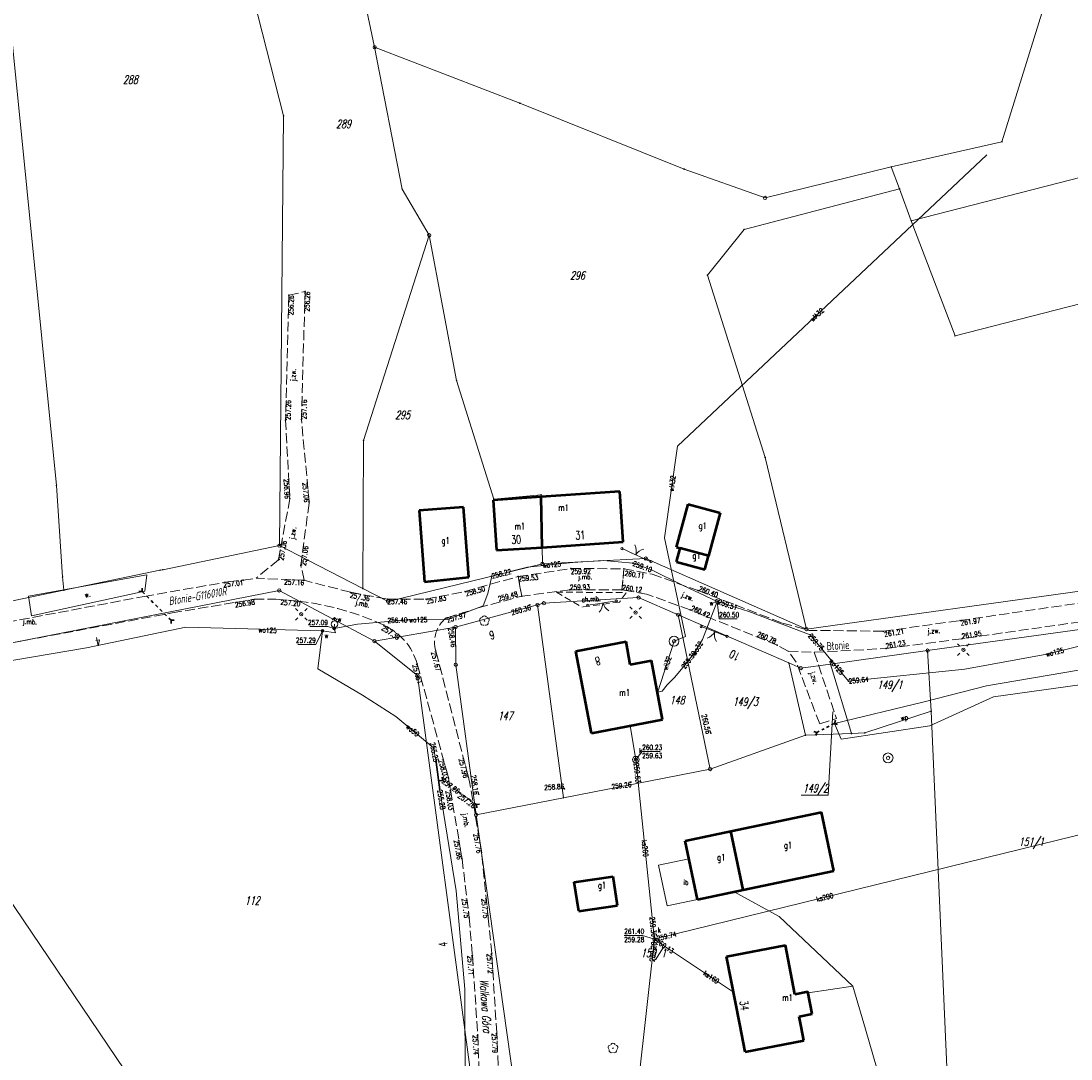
# Model space of a CAD drawing. Header units: metres. Extents: x 8389512 to 8390482, y 5507926 to 5510333.
# Tile 27 of 49: x 8390167 to 8390326, y 5508561 to 5508718. Entities that reach past the tile are written whole.
import ezdxf
from ezdxf.enums import TextEntityAlignment as Align

# ---------------------------------------------------------------- set-up
doc = ezdxf.new("R2010")
doc.units = ezdxf.units.M
doc.header["$MEASUREMENT"] = 0
for name, pattern in [('1', [0]), ('2_OTDI', [0]), ('2_OTKC', [1.5, 1, -0.5]), ('2_OTKJ', [2, 1.5, -0.5]), ('2_OTKR', [0]), ('2_OTWP', [0]), ('3_EGBB03', [0]), ('3_EGBU_A', [0]), ('4_SUKP', [0]), ('4_SULO', [0]), ('4_SUPK', [0]), ('4_SUWP', [0])]:
    doc.linetypes.add(name, pattern=pattern)
doc.layers.get('0').update_dxf_attribs({"color": 252, "linetype": 'CONTINUOUS', "lineweight": 100})
for name, color, linetype, lineweight in [('Dzialki', 252, '1', 18), ('EADOD_T_0', 252, 'CONTINUOUS', 18), ('EADTD_T_0', 252, 'CONTINUOUS', 25), ('EGBB_E_T_0', 252, 'CONTINUOUS', 20), ('EGBB_L_0', 252, '3_EGBU_A', 50), ('Numery_dzialek', 252, 'CONTINUOUS', 13), ('OTD_E_T_7', 252, 'CONTINUOUS', 0), ('OTD_L_14', 252, '2_OTDI', 18), ('OTK_E_T_0', 252, 'CONTINUOUS', 0), ('OTK_E_T_1', 252, 'CONTINUOUS', 0), ('OTK_E_T_4', 252, 'CONTINUOUS', 0), ('OTK_E_T_8', 252, 'CONTINUOUS', 25), ('OTK_L_0', 252, '2_OTKJ', 18), ('OTK_L_2', 252, '2_OTKC', 18), ('OTK_L_5', 252, 'CONTINUOUS', 18), ('OTK_L_8', 252, 'CONTINUOUS', 35), ('OTO_L_1', 252, 'CONTINUOUS', 18), ('OTR_T_0', 252, 'CONTINUOUS', 18), ('OTW_E_T_0', 252, 'CONTINUOUS', 0), ('OTW_L_0', 252, '2_OTWP', 18), ('OTZ_T_0', 252, 'CONTINUOUS', 18), ('Punkty', 252, 'CONTINUOUS', 9), ('SUE_T_3', 252, 'CONTINUOUS', 18), ('SUK_E_T_4', 252, 'CONTINUOUS', 0), ('SUK_T_3', 252, 'CONTINUOUS', 18), ('SUL_L_1', 252, '4_SULO', 35), ('SUP_E_T_1', 7, 'CONTINUOUS', 0), ('SUP_L_1', 252, '4_SUPK', 18), ('SUP_T_4', 7, 'CONTINUOUS', 18), ('SUW_E_T_2', 5, 'CONTINUOUS', 0), ('SUW_T_2', 5, 'CONTINUOUS', 18), ('SUW_T_3', 252, 'CONTINUOUS', 18), ('SUW_T_5', 252, 'CONTINUOUS', 18), ('SUWP_E_T_0', 5, 'CONTINUOUS', 0), ('SUWP_L_0', 5, '4_SUWP', 18), ('SUWR_T_0', 5, 'CONTINUOUS', 18)]:
    doc.layers.add(name, color=color, linetype=linetype, lineweight=lineweight)
for name, color, linetype, lineweight, true_color in [('SUKP_E_T_0', 7, 'CONTINUOUS', 0, 0x803300), ('SUKP_L_0', 7, '4_SUKP', 18, 0x803300), ('SUKR_T_0', 7, 'CONTINUOUS', 18, 0x803300)]:
    doc.layers.add(name, color=color, linetype=linetype, lineweight=lineweight, true_color=true_color)
doc.styles.get("Standard").update_dxf_attribs({"font": 'Simplex.SHX', "width": 0.75})

# ---------------------------------------------------------------- blocks, each defined once
blk = doc.blocks.new('GRT')
at = {"linetype": 'Continuous'}
blk.add_circle((0, 0), 0.25, dxfattribs=at)
blk = doc.blocks.new('GRO')
at = {"linetype": 'Continuous'}
blk.add_circle((0, 0), 0.045, dxfattribs=at)
blk = doc.blocks.new('2_OTRS')
at = {"linetype": 'Continuous'}
blk.add_circle((0, 0), 0.045, dxfattribs=at)
blk = doc.blocks.new('2_OTZL')
at = {"linetype": 'Continuous'}
blk.add_circle((0, 0), 0.045, dxfattribs=at)
for centre, start, end in [((-0.36, 0.12), 102.1445, 221.86), ((0, 0.38), 30.1401, 149.8599), ((0.36, 0.12), 318.14, 77.8555), ((-0.22, -0.3), 174.1482, 293.8542), ((0.22, -0.3), 246.1458, 5.8518)]:
    blk.add_arc(centre, 0.375, start, end, dxfattribs=at)
blk = doc.blocks.new('4_SUEO_W')
at = {"linetype": 'Continuous'}
for p, q in [((-0.53035, 0.53035), (-0.8839, 0.8839)), ((0.53035, 0.53035), (0.8839, 0.8839)), ((-0.53035, -0.53035), (-0.8839, -0.8839)), ((0.53035, -0.53035), (0.8839, -0.8839))]:
    blk.add_line(p, q, dxfattribs=at)
blk.add_circle((0, 0), 0.025, dxfattribs=at)
blk = doc.blocks.new('4_SUPP')
at = {"linetype": 'Continuous'}
blk.add_circle((0, 0), 0.25, dxfattribs=at)
blk = doc.blocks.new('4_SUKS')
at = {"linetype": 'Continuous'}
blk.add_circle((0, 0), 0.25, dxfattribs=at)
blk = doc.blocks.new('4_SUPS')
at = {"linetype": 'Continuous'}
blk.add_circle((0, 0), 0.0625, dxfattribs=at)
blk = doc.blocks.new('4_SUPW')
at = {"linetype": 'Continuous'}
blk.add_circle((0, 0), 0.25, dxfattribs=at)
blk = doc.blocks.new('4_SUPW_A')
at = {"linetype": 'Continuous'}
for p, q in [((0.25, 0.25), (-0.25, 0.25)), ((-0.25, 0.25), (-0.25, -0.25)), ((0.25, -0.25), (0.25, 0.25)), ((-0.25, -0.25), (0.25, -0.25))]:
    blk.add_line(p, q, dxfattribs=at)
blk = doc.blocks.new('4_SUWH')
at = {"linetype": 'Continuous'}
for p, q in [((0, 1), (-0.35355, 0.64645)), ((0, 1), (0.35355, 0.64645)), ((0, 0.5), (0, 1))]:
    blk.add_line(p, q, dxfattribs=at)
blk.add_circle((0, 0), 0.5, dxfattribs=at)
blk = doc.blocks.new('4_SUWS')
at = {"linetype": 'Continuous'}
for radius in [0.75, 0.25]:
    blk.add_circle((0, 0), radius, dxfattribs=at)
blk = doc.blocks.new('4_SUWW')
at = {"linetype": 'Continuous'}
for radius in [0.2, 0.175, 0.15, 0.125, 0.1, 0.075, 0.05, 0.025, 0.00715]:
    blk.add_circle((0, 0), radius, dxfattribs=at)

msp = doc.modelspace()

# ---------------------------------------------------------------- linework, layer by layer
at = {"layer": 'Dzialki'}
for p, q in [((8390207.15, 5508703.29), (8390186.73, 5508783.41)), ((8390220.92, 5508713.67), (8390213.88, 5508746.41)), ((8390322.77, 5508721.89), (8390315.79, 5508699.38)), ((8390166.1, 5508714.61), (8390172.79, 5508647.38)), ((8390242.89, 5508705.21), (8390220.92, 5508713.67)), ((8390225.06, 5508692.23), (8390220.92, 5508713.67)), ((8390267.73, 5508695.24), (8390242.89, 5508705.21)), ((8390206.52, 5508638.31), (8390207.15, 5508703.29)), ((8390315.79, 5508699.38), (8390299.05, 5508695.58)), ((8390299.05, 5508695.58), (8390279.96, 5508690.89)), ((8390300.3, 5508692.27), (8390299.05, 5508695.58)), ((8390302.08, 5508687.43), (8390336.11, 5508696.16)), ((8390279.96, 5508690.89), (8390267.73, 5508695.24)), ((8390229.18, 5508685.25), (8390225.06, 5508692.23)), ((8390276.8, 5508686.12), (8390300.3, 5508692.27)), ((8390302.08, 5508687.43), (8390300.3, 5508692.27)), ((8390308.7, 5508670.02), (8390302.08, 5508687.43)), ((8390271.25, 5508679.21), (8390276.8, 5508686.12)), ((8390375.16, 5508687.04), (8390308.7, 5508670.02)), ((8390219.25, 5508654.2), (8390229.18, 5508685.25)), ((8390233.31, 5508663.29), (8390229.18, 5508685.25)), ((8390279.99, 5508651.61), (8390271.25, 5508679.21)), ((8390238.95, 5508645.32), (8390233.31, 5508663.29)), ((8390219.15, 5508631.82), (8390219.25, 5508654.2)), ((8390286.23, 5508625.67), (8390279.99, 5508651.61)), ((8390172.79, 5508647.38), (8390173.72, 5508633.56)), ((8390246.09, 5508646), (8390238.95, 5508645.32)), ((8390246.3, 5508635.55), (8390246.09, 5508646)), ((8390188.89, 5508634.66), (8390206.52, 5508638.31)), ((8390210.82, 5508636.1), (8390206.52, 5508638.31)), ((8390374.9, 5508638.04), (8390286.23, 5508625.67)), ((8390219.15, 5508631.82), (8390210.82, 5508636.1)), ((8390246.3, 5508635.55), (8390222.95, 5508629.87)), ((8390261.92, 5508636.34), (8390246.3, 5508635.55)), ((8390286.23, 5508625.67), (8390261.92, 5508636.34)), ((8390173.72, 5508633.56), (8390173.9, 5508631.55)), ((8390173.9, 5508631.55), (8390188.45, 5508634.57)), ((8390188.45, 5508634.57), (8390188.89, 5508634.66)), ((8390222.95, 5508629.87), (8390219.15, 5508631.82)), ((8390206.5, 5508631.53), (8390142.45, 5508618.99)), ((8390173.9, 5508631.55), (8390152.96, 5508627.21)), ((8390220.88, 5508623.86), (8390206.5, 5508631.53)), ((8390260.84, 5508630.44), (8390246.53, 5508629.58)), ((8390266.81, 5508627.84), (8390260.84, 5508630.44)), ((8390245.57, 5508629.32), (8390233.15, 5508625.98)), ((8390246.53, 5508629.58), (8390245.57, 5508629.32)), ((8390249.46, 5508600.17), (8390245.57, 5508629.32)), ((8390271.66, 5508604.51), (8390266.81, 5508627.84)), ((8390283.54, 5508620.56), (8390266.81, 5508627.84)), ((8390233.15, 5508625.98), (8390220.88, 5508623.86)), ((8390233.15, 5508625.98), (8390233.19, 5508620.28)), ((8390332.8, 5508626.34), (8390304.56, 5508622.43)), ((8390227.39, 5508618.66), (8390220.88, 5508623.86)), ((8390304.56, 5508622.43), (8390289.85, 5508620.39)), ((8390305.09, 5508613.25), (8390304.56, 5508622.43)), ((8390233.19, 5508620.28), (8390236.26, 5508597.58)), ((8390285.36, 5508619.77), (8390283.54, 5508620.56)), ((8390283.54, 5508620.56), (8390286.08, 5508609.63)), ((8390289.85, 5508620.39), (8390285.36, 5508619.77)), ((8390289.85, 5508620.39), (8390293.03, 5508609.89)), ((8390203.94, 5508528.31), (8390142.45, 5508618.99)), ((8390239.37, 5508528.89), (8390227.39, 5508618.66)), ((8390295.05, 5508609.97), (8390305.09, 5508613.25)), ((8390308.33, 5508539.76), (8390305.09, 5508613.25)), ((8390271.66, 5508604.51), (8390286.08, 5508609.63)), ((8390286.08, 5508609.63), (8390293.03, 5508609.89)), ((8390293.03, 5508609.89), (8390295.05, 5508609.97)), ((8390249.46, 5508600.17), (8390271.66, 5508604.51)), ((8390236.26, 5508597.58), (8390249.46, 5508600.17)), ((8390236.26, 5508597.58), (8390242.39, 5508554.38))]:
    msp.add_line(p, q, dxfattribs=at)
at = {"layer": 'EGBB_L_0', "linetype": '3_EGBU_A'}
for p, q in [((8390258.02, 5508646.49), (8390246.1, 5508645.68)), ((8390258.53, 5508638.85), (8390258.02, 5508646.49)), ((8390246.1, 5508645.68), (8390238.85, 5508645.19)), ((8390238.85, 5508645.19), (8390239.35, 5508637.59)), ((8390246.25, 5508638.04), (8390246.1, 5508645.68)), ((8390266.58, 5508638.06), (8390268.36, 5508644.57)), ((8390268.36, 5508644.57), (8390273.18, 5508643.25)), ((8390234.37, 5508644.11), (8390227.65, 5508643.6)), ((8390227.65, 5508643.6), (8390228.46, 5508632.84)), ((8390235.16, 5508633.55), (8390234.37, 5508644.11)), ((8390273.18, 5508643.25), (8390271.4, 5508636.74)), ((8390246.25, 5508638.04), (8390258.53, 5508638.85)), ((8390239.35, 5508637.59), (8390246.25, 5508638.04)), ((8390266.58, 5508638.06), (8390267.12, 5508637.91)), ((8390271.4, 5508636.74), (8390267.12, 5508637.91)), ((8390228.46, 5508632.84), (8390235.16, 5508633.55)), ((8390251.37, 5508622.34), (8390258.94, 5508623.78)), ((8390253.74, 5508609.94), (8390251.37, 5508622.34)), ((8390259.59, 5508620.34), (8390258.94, 5508623.78)), ((8390259.59, 5508620.34), (8390262.77, 5508620.94)), ((8390264.48, 5508612), (8390262.77, 5508620.94)), ((8390253.74, 5508609.94), (8390264.48, 5508612)), ((8390274.79, 5508595.09), (8390288.49, 5508597.98)), ((8390290.36, 5508589.12), (8390288.49, 5508597.98)), ((8390267.89, 5508593.64), (8390274.79, 5508595.09)), ((8390276.66, 5508586.23), (8390274.79, 5508595.09)), ((8390269.76, 5508584.78), (8390267.89, 5508593.64)), ((8390276.66, 5508586.23), (8390290.36, 5508589.12)), ((8390251.11, 5508587.38), (8390256.97, 5508588.27)), ((8390251.78, 5508583), (8390251.11, 5508587.38)), ((8390257.64, 5508583.89), (8390256.97, 5508588.27)), ((8390269.76, 5508584.78), (8390276.66, 5508586.23)), ((8390251.78, 5508583), (8390257.64, 5508583.89)), ((8390274.16, 5508576.16), (8390283.04, 5508577.88)), ((8390284.47, 5508570.47), (8390283.04, 5508577.88)), ((8390276.14, 5508565.93), (8390274.16, 5508576.16)), ((8390284.47, 5508570.47), (8390286.44, 5508570.85)), ((8390287.1, 5508567.47), (8390286.44, 5508570.85)), ((8390285.13, 5508567.08), (8390287.1, 5508567.47)), ((8390285.42, 5508565.57), (8390285.13, 5508567.08)), ((8390276.96, 5508561.72), (8390276.14, 5508565.93)), ((8390285.83, 5508563.44), (8390285.42, 5508565.57)), ((8390276.96, 5508561.72), (8390285.83, 5508563.44))]:
    msp.add_line(p, q, dxfattribs=at)
at = {"layer": 'EGBB_L_0', "linetype": '3_EGBB03'}
for p, q in [((8390266.56, 5508635.87), (8390267.12, 5508637.91)), ((8390270.84, 5508634.7), (8390271.4, 5508636.74)), ((8390266.56, 5508635.87), (8390270.84, 5508634.7))]:
    msp.add_line(p, q, dxfattribs=at)
at = {"layer": 'Numery_dzialek', "linetype": 'Continuous'}
for p in [(8390290.24, 5508613.18), (8390285.45, 5508600.56)]:
    msp.add_line(p, (8390289.52, 5508600.56), dxfattribs=at)
at = {"layer": 'OTD_L_14', "linetype": '2_OTDI'}
for p, q in [((8390263.86, 5508589.97), (8390268.46, 5508590.94)), ((8390268.46, 5508590.94), (8390269.76, 5508584.78)), ((8390263.86, 5508589.97), (8390265.16, 5508583.81)), ((8390269.76, 5508584.78), (8390265.16, 5508583.81))]:
    msp.add_line(p, q, dxfattribs=at)
at = {"layer": 'OTK_L_0', "linetype": '2_OTKJ'}
for p, q in [((8390207.94, 5508676.16), (8390210.4, 5508676.73)), ((8390209.84, 5508657.39), (8390210.4, 5508676.73)), ((8390207.94, 5508676.16), (8390207.44, 5508657.29)), ((8390207.44, 5508657.29), (8390208.09, 5508645.4)), ((8390211.02, 5508644.88), (8390209.84, 5508657.39)), ((8390208.09, 5508645.4), (8390206.36, 5508636.14)), ((8390209.75, 5508635.3), (8390211.02, 5508644.88)), ((8390206.36, 5508636.14), (8390202.99, 5508633.36)), ((8390210.27, 5508633.05), (8390209.75, 5508635.3)), ((8390234.58, 5508631.36), (8390242.62, 5508633.63)), ((8390242.62, 5508633.63), (8390250.6, 5508634.84)), ((8390243.17, 5508630.65), (8390242.62, 5508633.63)), ((8390242.62, 5508633.63), (8390243.17, 5508630.65)), ((8390250.6, 5508634.84), (8390258.62, 5508634.8)), ((8390258.33, 5508631.61), (8390258.62, 5508634.8)), ((8390258.62, 5508634.8), (8390258.33, 5508631.61)), ((8390258.62, 5508634.8), (8390262.88, 5508633.99)), ((8390262.88, 5508633.99), (8390269.85, 5508631.5)), ((8390186.06, 5508630.61), (8390198.83, 5508632.84)), ((8390198.83, 5508632.84), (8390201.02, 5508633.08)), ((8390201.02, 5508633.08), (8390202.99, 5508633.36)), ((8390210.27, 5508633.05), (8390202.99, 5508633.36)), ((8390217.28, 5508631.24), (8390210.27, 5508633.05)), ((8390122.01, 5508618.59), (8390186.06, 5508630.61)), ((8390202.72, 5508630.18), (8390205.95, 5508630.19)), ((8390205.95, 5508630.19), (8390209.72, 5508629.87)), ((8390217.28, 5508631.24), (8390222.84, 5508630.2)), ((8390222.84, 5508630.2), (8390228.69, 5508630.21)), ((8390228.69, 5508630.21), (8390234.58, 5508631.36)), ((8390236.58, 5508628.88), (8390243.17, 5508630.65)), ((8390250.46, 5508631.61), (8390243.17, 5508630.65)), ((8390258.33, 5508631.61), (8390250.46, 5508631.61)), ((8390262.06, 5508630.98), (8390258.33, 5508631.61)), ((8390268.66, 5508628.57), (8390262.06, 5508630.98)), ((8390269.85, 5508631.5), (8390282.59, 5508626.59)), ((8390190.29, 5508628.13), (8390202.72, 5508630.18)), ((8390231.73, 5508627.35), (8390236.58, 5508628.88)), ((8390309.45, 5508626.98), (8390329.6, 5508629.9)), ((8390122.74, 5508615.51), (8390190.29, 5508628.13)), ((8390281.81, 5508623.24), (8390268.66, 5508628.57)), ((8390329.72, 5508627.07), (8390309.76, 5508624.22)), ((8390282.59, 5508626.59), (8390286.66, 5508625.48)), ((8390297.84, 5508625.35), (8390286.66, 5508625.48)), ((8390297.84, 5508625.35), (8390309.45, 5508626.98)), ((8390309.76, 5508624.22), (8390298.28, 5508622.74)), ((8390235.1, 5508603.27), (8390230.18, 5508622.36)), ((8390283.46, 5508622.33), (8390281.81, 5508623.24)), ((8390283.46, 5508622.33), (8390287.41, 5508622.17)), ((8390283.46, 5508622.33), (8390287.41, 5508622.17)), ((8390284.68, 5508620.66), (8390283.46, 5508622.33)), ((8390287.41, 5508622.17), (8390298.28, 5508622.74)), ((8390288.23, 5508611.33), (8390284.68, 5508620.66)), ((8390287.41, 5508622.17), (8390290.76, 5508612.15)), ((8390227.34, 5508620.44), (8390232.1, 5508603.11)), ((8390288.23, 5508611.33), (8390290.76, 5508612.15)), ((8390235.32, 5508602.34), (8390235.1, 5508603.27)), ((8390232.1, 5508603.11), (8390232.38, 5508601.33)), ((8390237.11, 5508591.86), (8390235.32, 5508602.34)), ((8390232.38, 5508601.33), (8390234.15, 5508590.9)), ((8390234.15, 5508590.9), (8390235.22, 5508582.02)), ((8390238.11, 5508581.98), (8390237.11, 5508591.86)), ((8390235.22, 5508582.02), (8390235.7, 5508576.36)), ((8390238.63, 5508576.63), (8390238.11, 5508581.98)), ((8390235.7, 5508576.36), (8390236.51, 5508564.3)), ((8390239.38, 5508564.59), (8390238.63, 5508576.63)), ((8390236.51, 5508564.3), (8390236.97, 5508551.44)), ((8390240.02, 5508551.68), (8390239.38, 5508564.59))]:
    msp.add_line(p, q, dxfattribs=at)
for centre, radius, start, end in [((8390204.58, 5508588.11), 42.07, 65.0849, 82.9762), ((8390234.7, 5508623.69), 4.72, 129.0971, 196.3911), ((8390218.58, 5508617.96), 9.1, 15.7888, 65.8976)]:
    msp.add_arc(centre, radius, start, end, dxfattribs=at)
at = {"layer": 'OTK_L_2', "linetype": '2_OTKC'}
for p, q in [((8390248.4, 5508631.27), (8390258.96, 5508631.18)), ((8390248.4, 5508631.27), (8390252.31, 5508629.01)), ((8390258.96, 5508631.18), (8390257.93, 5508629.76)), ((8390257.93, 5508629.76), (8390252.31, 5508629.01))]:
    msp.add_line(p, q, dxfattribs=at)
at = {"layer": 'OTK_L_5', "linetype": '2_OTKR'}
for p, q in [((8390186.44, 5508633.87), (8390168.55, 5508630.65)), ((8390186.15, 5508631.41), (8390186.44, 5508633.87)), ((8390168.55, 5508630.65), (8390169.01, 5508627.66)), ((8390169.01, 5508627.66), (8390186.15, 5508631.41))]:
    msp.add_line(p, q, dxfattribs=at)
at = {"layer": 'OTK_L_8', "linetype": '2_OTKJ'}
for p, q in [((8390185.75, 5508631.35), (8390185.74, 5508631.85)), ((8390185.75, 5508631.35), (8390185.25, 5508631.35)), ((8390186.1, 5508631), (8390185.75, 5508631.35)), ((8390186.77, 5508630.33), (8390186.44, 5508630.67)), ((8390187.44, 5508629.67), (8390187.11, 5508630)), ((8390188.11, 5508629), (8390187.78, 5508629.33)), ((8390188.78, 5508628.33), (8390188.45, 5508628.67)), ((8390189.45, 5508627.67), (8390189.12, 5508628)), ((8390190.13, 5508627), (8390189.79, 5508627.33)), ((8390190.13, 5508626.51), (8390190.13, 5508627)), ((8390190.62, 5508627), (8390190.13, 5508627)), ((8390290.02, 5508611.19), (8390290.46, 5508611.41)), ((8390290.46, 5508611.41), (8390290.61, 5508611.89)), ((8390290.46, 5508611.41), (8390290.94, 5508611.26)), ((8390287.33, 5508610.19), (8390287.8, 5508610.04)), ((8390287.65, 5508609.57), (8390287.8, 5508610.04)), ((8390287.8, 5508610.04), (8390288.17, 5508610.23)), ((8390288.54, 5508610.42), (8390288.91, 5508610.61)), ((8390289.28, 5508610.8), (8390289.65, 5508610.99)), ((8390231.12, 5508603.28), (8390231.2, 5508602.79)), ((8390230.71, 5508602.71), (8390231.2, 5508602.79)), ((8390231.2, 5508602.79), (8390231.59, 5508602.51)), ((8390231.98, 5508602.23), (8390232.37, 5508601.95)), ((8390232.76, 5508601.67), (8390233.16, 5508601.39)), ((8390233.55, 5508601.11), (8390233.94, 5508600.83)), ((8390234.33, 5508600.54), (8390234.72, 5508600.26)), ((8390235.11, 5508599.98), (8390235.5, 5508599.7)), ((8390235.89, 5508599.42), (8390236.3, 5508599.13)), ((8390236.3, 5508599.13), (8390236.79, 5508599.21)), ((8390236.3, 5508599.13), (8390236.38, 5508598.64))]:
    msp.add_line(p, q, dxfattribs=at)
at = {"layer": 'OTO_L_1'}
for p, q in [((8390258.34, 5508637.84), (8390259.95, 5508637.11)), ((8390259.72, 5508637.21), (8390261.09, 5508636.59)), ((8390261.09, 5508636.59), (8390262.7, 5508635.86)), ((8390254.69, 5508629.52), (8390253.11, 5508629.29)), ((8390256.17, 5508629.74), (8390254.69, 5508629.52)), ((8390257.5, 5508629.93), (8390255.92, 5508629.7)), ((8390271.67, 5508625.54), (8390270.31, 5508626.06)), ((8390273.07, 5508625), (8390271.67, 5508625.54)), ((8390274.2, 5508624.57), (8390272.84, 5508625.09))]:
    msp.add_line(p, q, dxfattribs=at)
for centre in [(8390258.34, 5508637.84), (8390262.7, 5508635.86), (8390253.11, 5508629.29), (8390257.5, 5508629.93), (8390270.31, 5508626.06), (8390274.2, 5508624.57)]:
    msp.add_circle(centre, 0.17, dxfattribs=at)
for centre, start, end in [((8390258.49, 5508637.47), 343.5203, 27.5947), ((8390262.1, 5508635.83), 103.557, 147.6314), ((8390253.43, 5508629.62), 316.2757, 0.35), ((8390257.35, 5508630.19), 196.2389, 240.3133), ((8390270.62, 5508626.24), 287.0227, 331.097), ((8390274.32, 5508624.82), 166.9859, 211.0603)]:
    msp.add_arc(centre, 2, start, end, dxfattribs=at)
at = {"layer": 'OTW_L_0', "linetype": '2_OTWP'}
for p, q in [((8390346.59, 5508622.69), (8390313.47, 5508617.1)), ((8390347.2, 5508620.06), (8390314.53, 5508615.41)), ((8390313.47, 5508617.1), (8390303.85, 5508614.63)), ((8390303.85, 5508614.63), (8390290.46, 5508611.41)), ((8390314.53, 5508615.41), (8390304.88, 5508611.06)), ((8390291.49, 5508609.02), (8390290.46, 5508611.41)), ((8390304.88, 5508611.06), (8390291.49, 5508609.02))]:
    msp.add_line(p, q, dxfattribs=at)
at = {"layer": 'SUKP_L_0', "linetype": '4_SUKP'}
for p, q in [((8390260.44, 5508605.93), (8390259.57, 5508611.06)), ((8390260.49, 5508605.43), (8390260.44, 5508605.93)), ((8390263.2, 5508579.15), (8390260.49, 5508605.43)), ((8390263.61, 5508578.86), (8390337.47, 5508597.02)), ((8390257, 5508522.76), (8390263.2, 5508578.39)), ((8390263.24, 5508578.77), (8390263.2, 5508579.15)), ((8390263.2, 5508578.39), (8390263.24, 5508578.77)), ((8390263.24, 5508578.77), (8390263.61, 5508578.86)), ((8390263.24, 5508578.77), (8390263.56, 5508578.55)), ((8390263.56, 5508578.55), (8390275.2, 5508570.76))]:
    msp.add_line(p, q, dxfattribs=at)
at = {"layer": 'SUKR_T_0', "linetype": 'Continuous', "lineweight": 0}
for p, q in [((8390260.44, 5508605.93), (8390261.38, 5508607.15)), ((8390261.38, 5508607.15), (8390264.12, 5508607.15)), ((8390258.67, 5508579.35), (8390261.41, 5508579.35)), ((8390263.24, 5508578.77), (8390261.41, 5508579.35))]:
    msp.add_line(p, q, dxfattribs=at)
at = {"layer": 'SUL_L_1', "linetype": '4_SULO'}
msp.add_line((8390230.24, 5508605.57), (8390230.76, 5508601.37), dxfattribs=at)
at = {"layer": 'SUP_L_1', "linetype": '4_SUPK'}
msp.add_circle((8390260.44, 5508605.93), 0.5, dxfattribs=at)
at = {"layer": 'SUWP_L_0', "linetype": '4_SUWP'}
for p, q in [((8390266.7, 5508653.33), (8390313.5, 5508697.4)), ((8390264.78, 5508639.46), (8390266.7, 5508653.33)), ((8390267.91, 5508624.57), (8390264.78, 5508639.46)), ((8390238.63, 5508633.68), (8390244.04, 5508635.03)), ((8390244.04, 5508635.03), (8390250.89, 5508635.73)), ((8390250.89, 5508635.73), (8390255.46, 5508636.06)), ((8390255.46, 5508636.06), (8390260, 5508635.64)), ((8390260, 5508635.64), (8390262.81, 5508634.64)), ((8390238.06, 5508631.05), (8390238.63, 5508633.68)), ((8390262.81, 5508634.64), (8390267.5, 5508632.31)), ((8390267.5, 5508632.31), (8390272.71, 5508629.87)), ((8390237.32, 5508629.18), (8390238.06, 5508631.05)), ((8390231.93, 5508627.14), (8390237.32, 5508629.18)), ((8390272.71, 5508629.87), (8390270.51, 5508624.12)), ((8390272.71, 5508629.87), (8390277.53, 5508628.32)), ((8390218.32, 5508626.41), (8390225.89, 5508627.06)), ((8390225.89, 5508627.06), (8390231.93, 5508627.14)), ((8390277.53, 5508628.32), (8390286.8, 5508624.81)), ((8390192.38, 5508625.98), (8390177.36, 5508622.83)), ((8390213.03, 5508625.41), (8390192.38, 5508625.98)), ((8390214.79, 5508625.76), (8390218.32, 5508626.41)), ((8390214.79, 5508625.76), (8390214.83, 5508626.41)), ((8390214.99, 5508625.11), (8390214.79, 5508625.76)), ((8390212.32, 5508619.65), (8390213.03, 5508625.41)), ((8390214.99, 5508625.11), (8390213.03, 5508625.41)), ((8390263.71, 5508616.03), (8390266.2, 5508623.84)), ((8390266.2, 5508623.84), (8390267.91, 5508624.57)), ((8390270.51, 5508624.12), (8390269.26, 5508622.05)), ((8390286.8, 5508624.81), (8390292.61, 5508617.79)), ((8390322.6, 5508621.88), (8390333.56, 5508624.59)), ((8390177.36, 5508622.83), (8390130.53, 5508615.02)), ((8390269.26, 5508622.05), (8390267.81, 5508620.22)), ((8390310.2, 5508619.63), (8390322.6, 5508621.88)), ((8390219.08, 5508615.67), (8390212.32, 5508619.65)), ((8390267.81, 5508620.22), (8390266.28, 5508618.37)), ((8390292.61, 5508617.79), (8390310.2, 5508619.63)), ((8390266.28, 5508618.37), (8390265.14, 5508617.23)), ((8390264.43, 5508616.27), (8390263.69, 5508616.13)), ((8390265.14, 5508617.23), (8390264.43, 5508616.27)), ((8390224.14, 5508612.48), (8390219.08, 5508615.67)), ((8390229.81, 5508607.7), (8390224.14, 5508612.48)), ((8390230.24, 5508605.57), (8390229.81, 5508607.7)), ((8390230.76, 5508601.37), (8390230.24, 5508605.57)), ((8390233.23, 5508586.08), (8390230.76, 5508601.37)), ((8390234.55, 5508571.2), (8390233.23, 5508586.08)), ((8390275.29, 5508585.94), (8390282.09, 5508582.22)), ((8390282.09, 5508582.22), (8390293.23, 5508571.67)), ((8390293.23, 5508571.67), (8390286.48, 5508570.65)), ((8390295.14, 5508565.19), (8390293.23, 5508571.67)), ((8390234.65, 5508550.58), (8390234.55, 5508571.2)), ((8390298.46, 5508553.88), (8390295.14, 5508565.19))]:
    msp.add_line(p, q, dxfattribs=at)
at = {"layer": 'SUWR_T_0', "linetype": 'Continuous', "lineweight": 0}
for p, q in [((8390272.71, 5508629.87), (8390273.02, 5508627.21)), ((8390273.02, 5508627.21), (8390275.76, 5508627.21)), ((8390211.12, 5508626.05), (8390213.86, 5508626.05)), ((8390214.79, 5508625.76), (8390213.86, 5508626.05)), ((8390213.03, 5508625.41), (8390212.03, 5508623.36)), ((8390209.29, 5508623.36), (8390212.03, 5508623.36))]:
    msp.add_line(p, q, dxfattribs=at)

# ---------------------------------------------------------------- block references
at = {"layer": 'OTR_T_0'}
for p in [(8390210.4, 5508676.73), (8390207.94, 5508676.16), (8390207.44, 5508657.29), (8390209.84, 5508657.39), (8390208.09, 5508645.4), (8390211.02, 5508644.88), (8390206.36, 5508636.14), (8390209.75, 5508635.3), (8390242.62, 5508633.63), (8390250.6, 5508634.84), (8390258.62, 5508634.8), (8390201.02, 5508633.08), (8390210.27, 5508633.05), (8390202.72, 5508630.18), (8390217.28, 5508631.24), (8390222.84, 5508630.2), (8390228.69, 5508630.21), (8390234.58, 5508631.36), (8390243.17, 5508630.65), (8390250.46, 5508631.61), (8390258.33, 5508631.61), (8390269.85, 5508631.5), (8390209.72, 5508629.87), (8390244.41, 5508629.34), (8390268.66, 5508628.57), (8390231.73, 5508627.35), (8390309.45, 5508626.98), (8390222.3, 5508626.27), (8390232.77, 5508625.98), (8390297.84, 5508625.33), (8390309.76, 5508624.22), (8390230.18, 5508622.36), (8390281.81, 5508623.24), (8390298.28, 5508622.74), (8390227.34, 5508620.44), (8390271.78, 5508609.93), (8390235.1, 5508603.27), (8390231.2, 5508602.79), (8390232.1, 5508603.11), (8390259.71, 5508602.56), (8390232.38, 5508601.33), (8390236.67, 5508600.69), (8390249.62, 5508601.52), (8390236.3, 5508599.13), (8390234.15, 5508590.9), (8390237.11, 5508591.86), (8390235.22, 5508582.02), (8390238.11, 5508581.98), (8390235.7, 5508576.36), (8390238.63, 5508576.63), (8390236.51, 5508564.3), (8390239.38, 5508564.59)]:
    msp.add_blockref('2_OTRS', p, dxfattribs=at)
at = {"layer": 'OTZ_T_0'}
for p in [(8390237.52, 5508626.92), (8390256.96, 5508562.28)]:
    msp.add_blockref('2_OTZL', p, dxfattribs=at)
at = {"layer": 'Punkty'}
for name, p in [('GRT', (8390220.92, 5508713.67)), ('GRO', (8390242.89, 5508705.21)), ('GRO', (8390207.15, 5508703.29)), ('GRO', (8390315.79, 5508699.38)), ('GRO', (8390299.05, 5508695.58)), ('GRO', (8390267.73, 5508695.24)), ('GRO', (8390225.06, 5508692.23)), ('GRO', (8390300.3, 5508692.27)), ('GRT', (8390279.96, 5508690.89)), ('GRO', (8390302.08, 5508687.43)), ('GRO', (8390276.8, 5508686.12)), ('GRT', (8390229.18, 5508685.25)), ('GRO', (8390271.25, 5508679.21)), ('GRO', (8390308.7, 5508670.02)), ('GRO', (8390233.31, 5508663.29)), ('GRO', (8390219.25, 5508654.2)), ('GRO', (8390279.99, 5508651.61)), ('GRO', (8390172.79, 5508647.38)), ('GRO', (8390238.95, 5508645.32)), ('GRO', (8390246.09, 5508646)), ('GRT', (8390206.52, 5508638.31)), ('GRT', (8390261.92, 5508636.34)), ('GRO', (8390210.82, 5508636.1)), ('GRT', (8390246.3, 5508635.55)), ('GRO', (8390173.72, 5508633.56)), ('GRO', (8390188.45, 5508634.57)), ('GRO', (8390188.89, 5508634.66)), ('GRT', (8390206.5, 5508631.53)), ('GRO', (8390219.15, 5508631.82)), ('GRO', (8390173.9, 5508631.55)), ('GRT', (8390260.84, 5508630.44)), ('GRT', (8390222.95, 5508629.87)), ('GRT', (8390245.57, 5508629.32)), ('GRT', (8390246.53, 5508629.58)), ('GRT', (8390266.81, 5508627.84)), ('GRT', (8390233.15, 5508625.98)), ('GRT', (8390286.23, 5508625.67)), ('GRT', (8390220.88, 5508623.86)), ('GRT', (8390304.56, 5508622.43)), ('GRT', (8390233.19, 5508620.28)), ('GRO', (8390283.54, 5508620.56)), ('GRT', (8390285.36, 5508619.77)), ('GRO', (8390289.85, 5508620.39)), ('GRT', (8390227.39, 5508618.66)), ('GRO', (8390305.09, 5508613.25)), ('GRO', (8390286.08, 5508609.63)), ('GRO', (8390293.03, 5508609.89)), ('GRO', (8390295.05, 5508609.97)), ('GRT', (8390271.66, 5508604.51)), ('GRO', (8390249.46, 5508600.17)), ('GRT', (8390236.26, 5508597.58))]:
    msp.add_blockref(name, p, dxfattribs=at)
at = {"layer": 'SUE_T_3'}
for name, p in [('4_SUEO_W', (8390209.82, 5508627.92)), ('4_SUEO_W', (8390260.38, 5508628.18)), ('4_SUPP', (8390209.82, 5508627.92)), ('4_SUPP', (8390260.38, 5508628.18)), ('4_SUEO_W', (8390309.96, 5508622.55)), ('4_SUPP', (8390309.96, 5508622.55))]:
    msp.add_blockref(name, p, dxfattribs=at)
at = {"layer": 'SUK_T_3'}
msp.add_blockref('4_SUKS', (8390263.24, 5508578.77), dxfattribs=at)
at = {"layer": 'SUKR_T_0'}
for p in [(8390260.44, 5508605.93), (8390260.49, 5508605.43), (8390263.2, 5508578.39), (8390263.2, 5508579.15), (8390263.24, 5508578.77), (8390263.56, 5508578.55), (8390263.61, 5508578.86)]:
    msp.add_blockref('4_SUPS', p, dxfattribs=at)
at = {"layer": 'SUP_T_4', "rotation": 249.9462410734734}
msp.add_blockref('4_SUPW_A', (8390272.71, 5508629.87), dxfattribs=at)
at = {"layer": 'SUP_T_4'}
msp.add_blockref('4_SUPW', (8390260.44, 5508605.93), dxfattribs=at)
at = {"layer": 'SUW_T_2'}
msp.add_blockref('4_SUWH', (8390214.83, 5508626.41), dxfattribs=at)
at = {"layer": 'SUW_T_3'}
for p in [(8390266.2, 5508623.84), (8390298.57, 5508606.19)]:
    msp.add_blockref('4_SUWS', p, dxfattribs=at)
at = {"layer": 'SUW_T_5'}
for p in [(8390213.03, 5508625.41), (8390214.79, 5508625.76)]:
    msp.add_blockref('4_SUWW', p, dxfattribs=at)
at = {"layer": 'SUWR_T_0'}
for p in [(8390260, 5508635.64), (8390238.63, 5508633.68), (8390272.71, 5508629.87), (8390272.9, 5508629.85), (8390225.89, 5508627.06), (8390213.03, 5508625.41), (8390214.79, 5508625.76), (8390286.8, 5508624.81), (8390269.26, 5508622.05), (8390292.61, 5508617.79), (8390230.24, 5508605.57), (8390230.76, 5508601.37)]:
    msp.add_blockref('4_SUPS', p, dxfattribs=at)

# ---------------------------------------------------------------- texts
at = {"layer": 'EADOD_T_0', "oblique": 15, "width": 0.7}
for s, rotation, p in [('Błonie-G116010R', 10.09, (8390194.09, 5508630.65)), ('Walkowa Góra', 273.8141, (8390237.71, 5508568.68))]:
    msp.add_text(s, height=1.25, rotation=rotation, dxfattribs=at).set_placement(p, align=Align.MIDDLE)
at = {"layer": 'EADTD_T_0', "width": 0.7}
for s, rotation, p in [('30', 3.6984, (8390242.36, 5508638.6)), ('31', 3.9543, (8390252.07, 5508639.27)), ('6', 194.47, (8390238.5, 5508625.38)), ('4', 189.67, (8390178.98, 5508624.41)), ('10', 152.25, (8390275.66, 5508622.24)), ('8', 192.7, (8390254.54, 5508621.46)), ('4', 96.96, (8390231.9, 5508578.08)), ('34', 278.62, (8390276.22, 5508568.66))]:
    msp.add_text(s, height=1.25, rotation=rotation, dxfattribs=at).set_placement(p, align=Align.CENTER)
at = {"layer": 'EGBB_E_T_0', "width": 0.7}
for s, p in [('m1', (8390248.71, 5508643.54)), ('g1', (8390269.93, 5508640.82)), ('g1', (8390231.03, 5508638.57)), ('g1', (8390268.98, 5508636.3))]:
    msp.add_text(s, height=1, dxfattribs=at).set_placement(p)
for s, p in [('m1', (8390242.89, 5508641.24)), ('m1', (8390258.74, 5508616.09)), ('g1', (8390283.43, 5508592.83)), ('g1', (8390273.34, 5508590.99)), ('g1', (8390255.3, 5508586.76)), ('m1', (8390283.37, 5508569.93))]:
    msp.add_text(s, height=1, dxfattribs=at).set_placement(p, align=Align.MIDDLE)
at = {"layer": 'Numery_dzialek', "oblique": 15, "width": 0.7}
for s, p in [('288', (8390182.85, 5508709.41)), ('289', (8390215.09, 5508702.7)), ('296', (8390250.46, 5508679.78)), ('295', (8390224.02, 5508658.68)), ('151/1', (8390318.32, 5508594.13))]:
    msp.add_text(s, height=1.25, dxfattribs=at).set_placement(p, align=Align.TOP_LEFT)
for s, p in [('149/1', (8390298.84, 5508617.16)), ('148', (8390266.67, 5508614.93)), ('149/3', (8390276.99, 5508614.59)), ('147', (8390240.66, 5508612.55)), ('112', (8390202.4, 5508584.6)), ('150/1', (8390263.1, 5508576.6))]:
    msp.add_text(s, height=1.25, dxfattribs=at).set_placement(p, align=Align.MIDDLE)
msp.add_text('149/2', height=1.25, dxfattribs=at).set_placement((8390289.52, 5508600.98), align=Align.RIGHT)
at = {"layer": 'OTD_E_T_7', "lineweight": 9, "width": 0.7}
msp.add_text('ib', height=0.75, dxfattribs=at).set_placement((8390268.01, 5508587.37), align=Align.MIDDLE)
at = {"layer": 'OTK_E_T_0', "lineweight": 9, "width": 0.7}
for s, rotation, p in [('j.zw.', 86.9606, (8390208.71, 5508664.1)), ('j.zw.', 80.3879, (8390208.66, 5508640.18)), ('j.zw.', 337.7965, (8390268.23, 5508630.48)), ('j.mb.', 347.6609, (8390219.09, 5508629.41)), ('j.mb.', 357.6141, (8390168.78, 5508626.69)), ('j.zw.', 2.7868, (8390305.5, 5508625.3)), ('j.zw.', 288.1219, (8390287.27, 5508618.28)), ('j.mb.', 280.4915, (8390234.63, 5508596.75))]:
    msp.add_text(s, height=0.75, rotation=rotation, dxfattribs=at).set_placement(p, align=Align.MIDDLE)
msp.add_text('j.mb.', height=0.75, dxfattribs=at).set_placement((8390252.76, 5508633.47), align=Align.MIDDLE)
at = {"layer": 'OTK_E_T_1', "lineweight": 9, "width": 0.7}
msp.add_text('ch.mb.', height=0.75, rotation=3.5676, dxfattribs=at).set_placement((8390253.68, 5508630.21), align=Align.MIDDLE)
at = {"layer": 'OTK_E_T_4', "lineweight": 9, "width": 0.7}
msp.add_text('w.', height=0.75, rotation=11.2749, dxfattribs=at).set_placement((8390177.5, 5508630.89), align=Align.MIDDLE)
at = {"layer": 'OTK_E_T_8', "width": 0.7}
msp.add_text('Błonie', height=1.25, rotation=3.6317, dxfattribs=at).set_placement((8390290.99, 5508623.2), align=Align.MIDDLE)
at = {"layer": 'OTR_T_0', "lineweight": 9, "width": 0.7}
for s, rotation, p in [('256.26', 448.3597, (8390210.39, 5508676.73)), ('256.26', 448.4638, (8390207.94, 5508676.16)), ('256.96', 273.1686, (8390208.09, 5508645.4)), ('257.06', 275.367, (8390211.02, 5508644.88)), ('257.01', 366.1911, (8390201.02, 5508633.08)), ('257.16', 357.5617, (8390210.27, 5508633.05)), ('259.48', 375.0342, (8390242.43, 5508631.39)), ('256.98', 369.3688, (8390202.72, 5508630.18)), ('257.20', 355.1483, (8390209.72, 5508629.87)), ('260.36', 376.1013, (8390244.41, 5508629.34)), ('260.56', 283.0858, (8390271.78, 5508609.93)), ('258.03', 285.3586, (8390232.1, 5508603.11)), ('257.96', 284.4521, (8390235.1, 5508603.27)), ('258.16', 278.7666, (8390236.67, 5508600.69)), ('259.26', 366.9089, (8390259.71, 5508602.56)), ('257.26', 324.335, (8390236.3, 5508599.13)), ('257.76', 279.6927, (8390237.11, 5508591.86)), ('257.86', 279.6315, (8390234.15, 5508590.9)), ('257.75', 276.8708, (8390235.22, 5508582.02)), ('257.75', 275.7795, (8390238.11, 5508581.98))]:
    msp.add_text(s, height=0.75, rotation=rotation, dxfattribs=at).set_placement(p, align=Align.TOP_RIGHT)
for s, rotation, p in [('257.26', 448.4638, (8390207.44, 5508657.29)), ('257.16', 448.3597, (8390209.84, 5508657.39)), ('257.06', 439.4031, (8390206.36, 5508636.14)), ('257.06', 442.4712, (8390209.75, 5508635.3)), ('259.53', 365.057, (8390242.62, 5508633.63)), ('258.50', 375.7664, (8390234.58, 5508631.36)), ('257.36', 349.407, (8390217.27, 5508631.2)), ('257.46', 360.0979, (8390222.84, 5508630.2)), ('257.83', 371.0478, (8390228.69, 5508630.21)), ('257.97', 377.5086, (8390231.73, 5508627.35)), ('257.39', 326.6445, (8390222.3, 5508626.27)), ('258.46', 278.7666, (8390232.77, 5508625.98)), ('257.67', 284.4521, (8390230.18, 5508622.36)), ('257.51', 285.3586, (8390227.34, 5508620.44)), ('258.03', 279.6315, (8390232.38, 5508601.33)), ('257.71', 273.8425, (8390235.7, 5508576.36)), ('257.72', 273.5645, (8390238.63, 5508576.63)), ('257.74', 272.0486, (8390236.51, 5508564.3)), ('257.79', 272.8381, (8390239.38, 5508564.59))]:
    msp.add_text(s, height=0.75, rotation=rotation, dxfattribs=at).set_placement(p, align=Align.TOP_LEFT)
for s, rotation, p in [('259.92', 0.8364, (8390250.6, 5508634)), ('260.11', 351.2309, (8390258.69, 5508633.77)), ('259.93', 1.5937, (8390250.46, 5508631.61)), ('260.12', 352.7947, (8390258.33, 5508631.61)), ('260.40', 339.5736, (8390269.85, 5508631.5)), ('260.42', 336.3191, (8390268.66, 5508628.57)), ('261.97', 7.4382, (8390309.59, 5508626.23)), ('261.21', 9.0579, (8390298.06, 5508624.5)), ('260.78', 336.8937, (8390278.68, 5508624.63)), ('261.23', 10.2761, (8390298.28, 5508622.74)), ('261.95', 8.6286, (8390309.76, 5508624.22))]:
    msp.add_text(s, height=0.75, rotation=rotation, dxfattribs=at).set_placement(p)
msp.add_text('257.26', height=0.75, rotation=324.335, dxfattribs=at).set_placement((8390231.2, 5508602.79), align=Align.MIDDLE_LEFT)
msp.add_text('258.86', height=0.75, rotation=363.6672, dxfattribs=at).set_placement((8390249.62, 5508601.52), align=Align.RIGHT)
at = {"layer": 'OTW_E_T_0', "lineweight": 9, "width": 0.7}
msp.add_text('wp', height=0.75, rotation=8.6651, dxfattribs=at).set_placement((8390301.06, 5508612.15), align=Align.MIDDLE)
at = {"layer": 'SUK_E_T_4', "lineweight": 9, "width": 0.7}
msp.add_text('k', height=0.75, dxfattribs=at).set_placement((8390263.74, 5508579.77))
at = {"layer": 'SUKP_E_T_0', "lineweight": 9, "width": 0.7}
for s, rotation, p in [('ks200', 275.8742, (8390261.82, 5508592.52)), ('ks200', 13.8183, (8390289.01, 5508585.1)), ('ks160', 326.2317, (8390271.83, 5508573.02))]:
    msp.add_text(s, height=0.75, rotation=rotation, dxfattribs=at).set_placement(p, align=Align.MIDDLE)
at = {"layer": 'SUKR_T_0', "lineweight": 9, "width": 0.7}
for s, p in [('260.23', (8390261.38, 5508608.15)), ('259.63', (8390261.38, 5508606.9)), ('261.40', (8390258.67, 5508580.35)), ('259.28', (8390258.67, 5508579.1))]:
    msp.add_text(s, height=0.75, dxfattribs=at).set_placement(p, align=Align.TOP_LEFT)
for s, rotation, p in [('259.63', 275.8742, (8390260.49, 5508605.43)), ('259.74', 373.8183, (8390263.61, 5508578.86)), ('260.13', 326.2317, (8390263.56, 5508578.55))]:
    msp.add_text(s, height=0.75, rotation=rotation, dxfattribs=at).set_placement(p, align=Align.MIDDLE_LEFT)
for s, rotation, p in [('259.36', 275.8742, (8390263.2, 5508579.15)), ('259.28', 443.6445, (8390263.2, 5508578.39))]:
    msp.add_text(s, height=0.75, rotation=rotation, dxfattribs=at).set_placement(p, align=Align.MIDDLE_RIGHT)
at = {"layer": 'SUP_E_T_1', "lineweight": 9, "width": 0.7}
for s, p in [('w', (8390271.58, 5508629.23)), ('k', (8390260.94, 5508606.93))]:
    msp.add_text(s, height=0.75, dxfattribs=at).set_placement(p)
at = {"layer": 'SUW_E_T_2', "lineweight": 9, "width": 0.7}
for p in [(8390215.29, 5508626.76), (8390213.34, 5508624.31)]:
    msp.add_text('w', height=0.75, dxfattribs=at).set_placement(p)
at = {"layer": 'SUWP_E_T_0', "lineweight": 9, "width": 0.7}
for s, rotation, p in [('wlA32', 43.2791, (8390287.81, 5508673.2)), ('wlA32', 82.1095, (8390265.92, 5508647.68)), ('wo125', 5.8348, (8390247.72, 5508635.41)), ('wo125', 0.7589, (8390227.51, 5508627.08)), ('wo125', 357.7964, (8390204.73, 5508625.5)), ('wo32', 58.8737, (8390269.7, 5508622.77)), ('wo125', 13.8886, (8390323.8, 5508622.18)), ('wlI32', 72.3035, (8390265.14, 5508620.51)), ('wo125', 309.6124, (8390290.79, 5508619.99)), ('wo50', 319.8693, (8390226.66, 5508610.36))]:
    msp.add_text(s, height=0.75, rotation=rotation, dxfattribs=at).set_placement(p, align=Align.MIDDLE)
at = {"layer": 'SUWR_T_0', "lineweight": 9, "width": 0.7}
for s, rotation, p in [('259.10', 339.8615, (8390260, 5508635.64)), ('258.22', 14.029, (8390238.63, 5508633.68)), ('259.51', 340.9846, (8390272.9, 5508629.85)), ('259.75', 311.3232, (8390286.71, 5508624.84)), ('259.30', 52.9607, (8390267.54, 5508619.82)), ('259.64', 6.0147, (8390292.61, 5508617.79)), ('255.28', 279.194, (8390230.76, 5508601.37))]:
    msp.add_text(s, height=0.75, rotation=rotation, dxfattribs=at).set_placement(p, align=Align.MIDDLE_LEFT)
for s, p in [('257.09', (8390213.86, 5508626.3)), ('257.29', (8390212.03, 5508623.61))]:
    msp.add_text(s, height=0.75, dxfattribs=at).set_placement(p, align=Align.RIGHT)
for s, rotation, p in [('256.40', 1.7564, (8390225.89, 5508627.06)), ('255.25', 281.2371, (8390230.24, 5508605.57))]:
    msp.add_text(s, height=0.75, rotation=rotation, dxfattribs=at).set_placement(p, align=Align.MIDDLE_RIGHT)
msp.add_text('260.50', height=0.75, dxfattribs=at).set_placement((8390273.02, 5508627.46))

doc.saveas('drawing.dxf')
